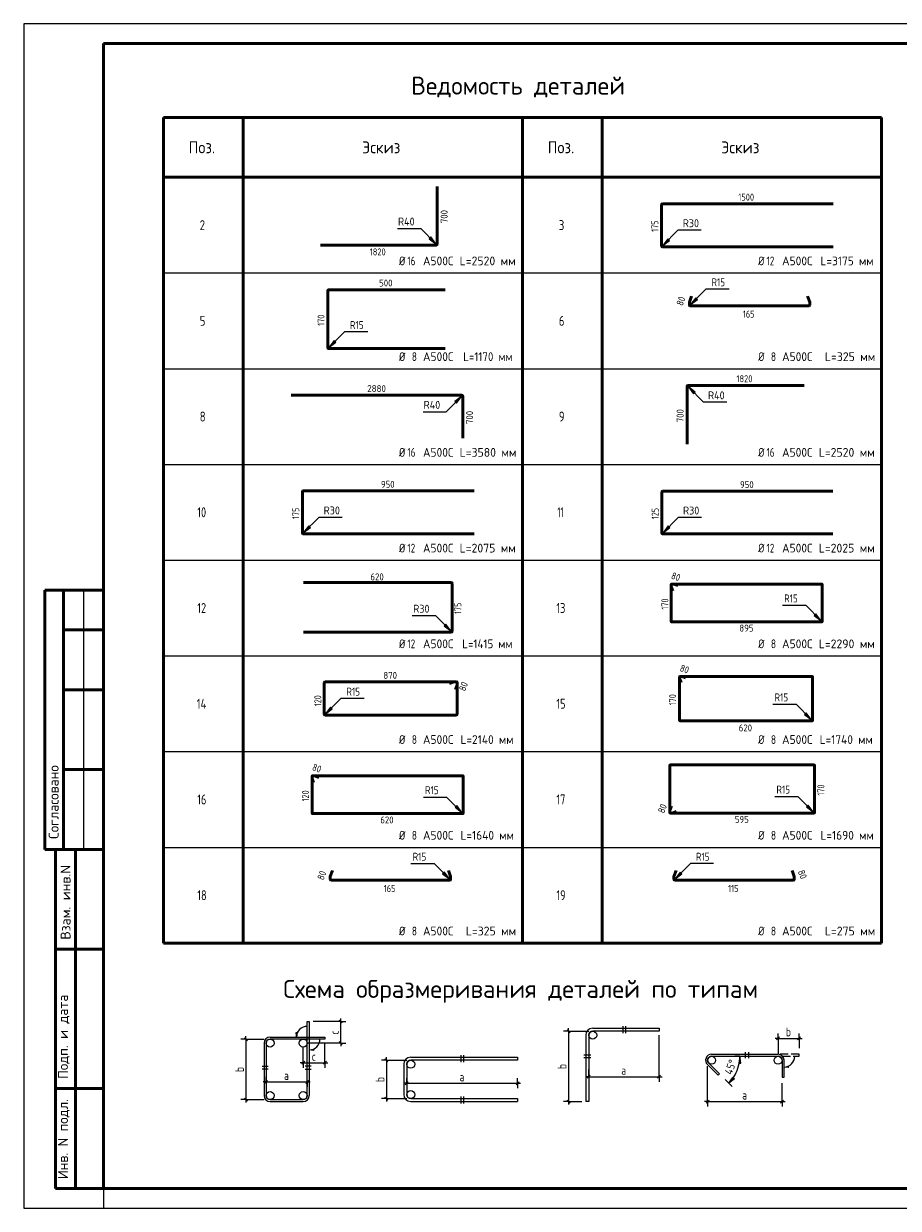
# Model space of a CAD drawing. Header units: millimetres. Extents: x 0 to 42000, y 0 to 29700.
# Tile 1 of 2: x 0 to 21920, y 0 to 29700. Entities that reach past the tile are written whole.
import ezdxf

# ---------------------------------------------------------------- set-up
doc = ezdxf.new("R2010")
doc.units = ezdxf.units.MM
doc.linetypes.add('______2', pattern=[270, 200, -70])
for name, color, linetype, lineweight in [('Standard', 7, 'Continuous', 25), ('ДОП Верх по Х', 7, 'Continuous', 18), ('Размерная линия_ общее', 7, 'Continuous', 13)]:
    doc.layers.add(name, color=color, linetype=linetype, lineweight=lineweight)
doc.styles.add('ISOCPEUR', font='txt')

msp = doc.modelspace()

# ---------------------------------------------------------------- hatches: boundary and pattern name
at = {"layer": 'Standard', "linetype": 'Continuous', "lineweight": 13, "transparency": 33554687}
for points in [[(10163, 24310), (10333, 24183), (10206, 24353)], [(16143, 24310), (16016, 24140), (16185, 24268)], [(16843, 22830), (16716, 22661), (16885, 22788)], [(7783, 21758), (7656, 21588), (7826, 21716)], [(16828, 20465), (16658, 20592), (16785, 20422)], [(10848, 20183), (10975, 20352), (10805, 20225)], [(7143, 17110), (7015, 16940), (7185, 17067)], [(16150, 17107), (16023, 16938), (16193, 17065)], [(19812, 14863), (19981, 14735), (19854, 14905)], [(10536, 14604), (10706, 14476), (10578, 14646)], [(7693, 12567), (7566, 12397), (7735, 12524)], [(19570, 12381), (19740, 12253), (19613, 12423)], [(19619, 10068), (19788, 9940), (19661, 10110)], [(10812, 10055), (10982, 9927), (10855, 10097)], [(10500, 8386), (10670, 8259), (10543, 8429)], [(16454, 8429), (16327, 8259), (16496, 8386)]]:
    msp.add_hatch(color=7, dxfattribs=at).paths.add_polyline_path(points)
at = {"layer": 'Standard', "linetype": 'Continuous', "lineweight": -3, "transparency": 33554687}
msp.add_hatch(color=7, dxfattribs=at).paths.add_polyline_path([(6821, 4396), (6836, 4291), (6851, 4396)])
for points in [[(7260, 3957), (7155, 3972), (7260, 3987)], [(19161, 3527), (19056, 3542), (19161, 3557)]]:
    msp.add_hatch(color=7, dxfattribs=at).paths.add_polyline_path(points, flags=16)

# ---------------------------------------------------------------- linework, layer by layer
at = {"layer": 'Standard', "color": 7, "linetype": 'Continuous', "lineweight": 25, "transparency": 33554687}
for p, q in [((2000, 29200), (2000, 1058)), ((13617, 4478), (13692, 4403)), ((5530, 4278), (5605, 4203)), ((14086, 4341), (14086, 2677)), ((14161, 4341), (14161, 2677)), ((18869, 4224), (18944, 4299)), ((19395, 4224), (19470, 4299)), ((6025, 4141), (6025, 2827)), ((6075, 4141), (6075, 2827)), ((17241, 3861), (18906, 3861)), ((9055, 3750), (9130, 3675)), ((9524, 3613), (9524, 2852)), ((9599, 3613), (9599, 2852)), ((17241, 3811), (18906, 3811)), ((14124, 3260), (14199, 3335)), ((15888, 3260), (15963, 3335)), ((6037, 3132), (6112, 3207)), ((7067, 3132), (7142, 3207)), ((9562, 3096), (9637, 3171)), ((12343, 3096), (12418, 3171)), ((5530, 2764), (5605, 2689)), ((6175, 2727), (7005, 2727)), ((6175, 2677), (7005, 2677)), ((9055, 2789), (9130, 2714)), ((9699, 2752), (12380, 2752)), ((9699, 2677), (12380, 2677)), ((12380, 2752), (12380, 2677)), ((13617, 2714), (13692, 2639)), ((14161, 2677), (14086, 2677)), ((17104, 2639), (17179, 2714)), ((18969, 2639), (19044, 2714))]:
    msp.add_line(p, q, dxfattribs=at)
at = {"layer": 'Standard', "color": 7, "linetype": 'Continuous', "lineweight": 50, "transparency": 33554687}
for p, q in [((3500, 27350), (12500, 27350)), ((3500, 6650), (3500, 27350)), ((5500, 6650), (5500, 27350)), ((12500, 27350), (21500, 27350)), ((12500, 6650), (12500, 27350)), ((14500, 6650), (14500, 27350)), ((21500, 6650), (21500, 27350)), ((21500, 25850), (3500, 25850)), ((6, 15500), (0, 15500)), ((2000, 15500), (527, 15500)), ((527, 15500), (527, 9000)), ((527, 15500), (527, 9000)), ((1000, 15500), (1000, 9000)), ((2000, 14500), (1000, 14500)), ((2000, 13000), (1000, 13000)), ((2000, 11000), (1000, 11000)), ((0, 9000), (6, 9000)), ((527, 9000), (2000, 9000)), ((800, 500), (800, 9000)), ((800, 500), (800, 9000)), ((1300, 500), (1300, 9000)), ((3500, 6650), (21500, 6650)), ((800, 6500), (2000, 6500)), ((800, 3000), (2000, 3000)), ((2000, 500), (800, 500))]:
    msp.add_line(p, q, dxfattribs=at)
at = {"layer": 'Standard', "color": 7, "linetype": 'Continuous', "lineweight": 13, "transparency": 33554687}
for p, q in [((10206, 24353), (10163, 24310)), ((10163, 24310), (10333, 24183)), ((10185, 24331), (10174, 24342)), ((10333, 24183), (10206, 24353)), ((10333, 24183), (10333, 24183)), ((10333, 24183), (10333, 24183)), ((10333, 24183), (10333, 24183)), ((16143, 24310), (16016, 24140)), ((16016, 24140), (16185, 24268)), ((16016, 24140), (16016, 24140)), ((16016, 24140), (16016, 24140)), ((16016, 24140), (16016, 24140)), ((16185, 24268), (16143, 24310)), ((16164, 24289), (16175, 24300)), ((3500, 23450), (21500, 23450)), ((16843, 22830), (16716, 22661)), ((16716, 22661), (16885, 22788)), ((16716, 22661), (16716, 22661)), ((16716, 22661), (16716, 22661)), ((16716, 22661), (16716, 22661)), ((16885, 22788), (16843, 22830)), ((16864, 22809), (16875, 22820)), ((7783, 21758), (7656, 21588)), ((7656, 21588), (7826, 21716)), ((7826, 21716), (7783, 21758)), ((7805, 21737), (7815, 21747)), ((7656, 21588), (7656, 21588)), ((7656, 21588), (7656, 21588)), ((7656, 21588), (7656, 21588)), ((3500, 21050), (21500, 21050)), ((16658, 20592), (16658, 20592)), ((16658, 20592), (16658, 20592)), ((16658, 20592), (16658, 20592)), ((16658, 20592), (16785, 20422)), ((16828, 20465), (16658, 20592)), ((10975, 20352), (10805, 20225)), ((10805, 20225), (10848, 20183)), ((10827, 20204), (10816, 20193)), ((10848, 20183), (10975, 20352)), ((10975, 20352), (10975, 20352)), ((10975, 20352), (10975, 20352)), ((10975, 20352), (10975, 20352)), ((16785, 20422), (16828, 20465)), ((16807, 20443), (16817, 20433)), ((3500, 18650), (21500, 18650)), ((7143, 17110), (7015, 16940)), ((7015, 16940), (7185, 17067)), ((7015, 16940), (7015, 16940)), ((7015, 16940), (7015, 16940)), ((7015, 16940), (7015, 16940)), ((7185, 17067), (7143, 17110)), ((7164, 17089), (7174, 17099)), ((16150, 17107), (16023, 16938)), ((16023, 16938), (16193, 17065)), ((16023, 16938), (16023, 16938)), ((16023, 16938), (16023, 16938)), ((16023, 16938), (16023, 16938)), ((16193, 17065), (16150, 17107)), ((16171, 17086), (16182, 17097)), ((3500, 16250), (21500, 16250)), ((1500, 15500), (1500, 9000)), ((19854, 14905), (19812, 14863)), ((19812, 14863), (19981, 14735)), ((19833, 14884), (19822, 14894)), ((19981, 14735), (19854, 14905)), ((10578, 14646), (10536, 14604)), ((10536, 14604), (10706, 14476)), ((10557, 14625), (10547, 14635)), ((10706, 14476), (10578, 14646)), ((19981, 14735), (19981, 14735)), ((19981, 14735), (19981, 14735)), ((19981, 14735), (19981, 14735)), ((10706, 14476), (10706, 14476)), ((10706, 14476), (10706, 14476)), ((10706, 14476), (10706, 14476)), ((3500, 13850), (21500, 13850)), ((7693, 12567), (7566, 12397)), ((7566, 12397), (7735, 12524)), ((7735, 12524), (7693, 12567)), ((7714, 12545), (7725, 12556)), ((7566, 12397), (7566, 12397)), ((7566, 12397), (7566, 12397)), ((7566, 12397), (7566, 12397)), ((19613, 12423), (19570, 12381)), ((19570, 12381), (19740, 12253)), ((19592, 12402), (19581, 12412)), ((19740, 12253), (19613, 12423)), ((19740, 12253), (19740, 12253)), ((19740, 12253), (19740, 12253)), ((19740, 12253), (19740, 12253)), ((3500, 11450), (21500, 11450)), ((19661, 10110), (19619, 10068)), ((19640, 10089), (19629, 10100)), ((19788, 9940), (19661, 10110)), ((10855, 10097), (10812, 10055)), ((10812, 10055), (10982, 9927)), ((10833, 10076), (10823, 10086)), ((10982, 9927), (10855, 10097)), ((10982, 9927), (10982, 9927)), ((10982, 9927), (10982, 9927)), ((10982, 9927), (10982, 9927)), ((19619, 10068), (19788, 9940)), ((19788, 9940), (19788, 9940)), ((19788, 9940), (19788, 9940)), ((19788, 9940), (19788, 9940)), ((3500, 9050), (21500, 9050)), ((10543, 8429), (10500, 8386)), ((10500, 8386), (10670, 8259)), ((10522, 8408), (10511, 8418)), ((10670, 8259), (10543, 8429)), ((16454, 8429), (16327, 8259)), ((16327, 8259), (16496, 8386)), ((16496, 8386), (16454, 8429)), ((16475, 8408), (16486, 8418)), ((10670, 8259), (10670, 8259)), ((10670, 8259), (10670, 8259)), ((10670, 8259), (10670, 8259)), ((16327, 8259), (16327, 8259)), ((16327, 8259), (16327, 8259)), ((16327, 8259), (16327, 8259)), ((13654, 4441), (13654, 4516)), ((15013, 4566), (15013, 4391)), ((15088, 4391), (15088, 4566)), ((5568, 4241), (5568, 4316)), ((18906, 4261), (18831, 4261)), ((18906, 4261), (19432, 4261)), ((19432, 4261), (19507, 4261)), ((18087, 3761), (18087, 3911)), ((18162, 3911), (18162, 3761)), ((9092, 3713), (9092, 3788)), ((10958, 3838), (10958, 3663)), ((11033, 3663), (11033, 3838)), ((14036, 3847), (14211, 3847)), ((14211, 3772), (14036, 3772)), ((17949, 3811), (17824, 3811)), ((17949, 3811), (17924, 3636)), ((17924, 3636), (17974, 3636)), ((17974, 3636), (17949, 3811)), ((17949, 3811), (17949, 3624)), ((17949, 3811), (17949, 3811)), ((17949, 3811), (18074, 3811)), ((5975, 3563), (6125, 3563)), ((6125, 3488), (5975, 3488)), ((7205, 3563), (7055, 3563)), ((7055, 3488), (7205, 3488)), ((14161, 3298), (14086, 3298)), ((14161, 3298), (15925, 3298)), ((15925, 3298), (16000, 3298)), ((17671, 3140), (17777, 3282)), ((17671, 3140), (17804, 3273)), ((17777, 3282), (17812, 3246)), ((6075, 3170), (6000, 3170)), ((6075, 3170), (7105, 3170)), ((7105, 3170), (7180, 3170)), ((9599, 3134), (9524, 3134)), ((9599, 3134), (12380, 3134)), ((12380, 3134), (12455, 3134)), ((17671, 3140), (17583, 3229)), ((17812, 3246), (17671, 3140)), ((17671, 3140), (17671, 3140)), ((17671, 3140), (17759, 3052)), ((5568, 2727), (5568, 2652)), ((9092, 2752), (9092, 2677)), ((10958, 2802), (10958, 2627)), ((11033, 2627), (11033, 2802)), ((13654, 2677), (13654, 2602)), ((17141, 2677), (17066, 2677)), ((17141, 2677), (19006, 2677)), ((19006, 2677), (19081, 2677))]:
    msp.add_line(p, q, dxfattribs=at)
at = {"layer": 'Standard', "color": 253, "linetype": 'Continuous', "lineweight": -3, "true_color": 0xa0a0a0, "transparency": 33554687}
for p, q in [((5568, 4241), (5443, 4241)), ((5568, 4241), (5693, 4241)), ((5568, 4241), (6025, 4241)), ((13654, 4441), (13529, 4441)), ((13654, 4441), (13779, 4441)), ((13654, 4441), (14161, 4441)), ((18906, 4261), (18906, 4386)), ((18906, 4261), (18906, 4136)), ((18906, 4261), (18906, 3861)), ((19432, 4261), (19432, 4386)), ((19432, 4261), (19432, 4136)), ((19432, 4261), (19432, 4011)), ((9092, 3713), (8967, 3713)), ((9092, 3713), (9217, 3713)), ((9092, 3713), (9599, 3713)), ((6075, 3170), (6075, 3295)), ((7105, 3170), (7105, 3295)), ((14161, 3298), (14161, 3482)), ((14161, 3298), (14161, 3423)), ((14161, 3298), (14161, 3173)), ((15925, 3298), (15925, 3423)), ((15925, 3298), (15925, 3173)), ((17141, 2677), (17141, 3561)), ((6075, 3170), (6075, 3045)), ((6075, 3170), (6075, 3170)), ((7105, 3170), (7105, 3045)), ((7105, 3170), (7105, 3170)), ((9599, 3134), (9599, 3259)), ((9599, 3134), (9599, 3009)), ((12380, 3134), (12380, 3259)), ((12380, 3134), (12380, 3009)), ((19006, 2677), (19006, 3135)), ((5568, 2727), (5443, 2727)), ((5568, 2727), (5693, 2727)), ((5568, 2727), (6025, 2727)), ((9092, 2752), (8967, 2752)), ((9092, 2752), (9217, 2752)), ((9092, 2752), (9599, 2752)), ((13654, 2677), (13529, 2677)), ((13654, 2677), (13779, 2677)), ((13654, 2677), (13986, 2677)), ((17141, 2677), (17141, 2802)), ((17141, 2677), (17141, 2552)), ((19006, 2677), (19006, 2802)), ((19006, 2677), (19006, 2552))]:
    msp.add_line(p, q, dxfattribs=at)
at = {"layer": 'Standard', "color": 251, "linetype": 'Continuous', "lineweight": -3, "true_color": 0x656565, "transparency": 33554687}
for p, q in [((6851, 4396), (6821, 4396)), ((6821, 4396), (6836, 4291)), ((6836, 4396), (6836, 4403)), ((6836, 4291), (6851, 4396)), ((6836, 4291), (6836, 4291)), ((6836, 4291), (6836, 4291)), ((6836, 4291), (6836, 4291)), ((7155, 3972), (7260, 3987)), ((7155, 3972), (7155, 3972)), ((7155, 3972), (7155, 3972)), ((7155, 3972), (7155, 3972)), ((7260, 3957), (7155, 3972)), ((7260, 3987), (7260, 3957)), ((7260, 3972), (7267, 3972)), ((19056, 3542), (19161, 3557)), ((19056, 3542), (19056, 3542)), ((19056, 3542), (19056, 3542)), ((19056, 3542), (19056, 3542)), ((19161, 3527), (19056, 3542)), ((19161, 3557), (19161, 3527)), ((19161, 3542), (19169, 3542))]:
    msp.add_line(p, q, dxfattribs=at)
at = {"layer": 'Standard', "color": 7, "linetype": '______2', "lineweight": 25, "transparency": 33554687}
for p, q in [((19432, 3861), (18906, 3861)), ((19432, 3811), (19432, 3861)), ((19018, 3811), (19432, 3811))]:
    msp.add_line(p, q, dxfattribs=at)
at = {"layer": 'Standard', "color": 7, "linetype": 'Continuous', "lineweight": 25, "transparency": 33554687}
msp.add_lwpolyline([(0, 0), (42000, 0), (42000, 29700), (0, 29700), (0, 0)], close=True, dxfattribs=at)
at = {"layer": 'Standard', "color": 7, "linetype": 'Continuous', "lineweight": 50, "transparency": 33554687}
msp.add_lwpolyline([(2000, 29200), (41500, 29200), (41500, 500), (2000, 500), (2000, 29200)], close=True, dxfattribs=at)
at = {"layer": 'Standard', "color": 7, "linetype": 'Continuous', "lineweight": 13, "transparency": 33554687}
for points in [[(42000, 29200), (2000, 29200), (2000, 0), (42000, 0), (42000, 29200)], [(9368, 24566), (9950, 24566), (10333, 24183)], [(16981, 24523), (16398, 24523), (16016, 24140)], [(17681, 23043), (17098, 23043), (16716, 22661)], [(8622, 21971), (8039, 21971), (7656, 21588)], [(17624, 20209), (17041, 20209), (16658, 20592)], [(10010, 19969), (10592, 19969), (10975, 20352)], [(7981, 17323), (7398, 17323), (7015, 16940)], [(16988, 17320), (16406, 17320), (16023, 16938)], [(9740, 14859), (10323, 14859), (10706, 14476)], [(19016, 15118), (19599, 15118), (19981, 14735)], [(8531, 12780), (7948, 12780), (7566, 12397)], [(18775, 12636), (19357, 12636), (19740, 12253)], [(10016, 10310), (10599, 10310), (10982, 9927)], [(18823, 10323), (19406, 10323), (19788, 9940)], [(9705, 8642), (10287, 8642), (10670, 8259)], [(17292, 8642), (16709, 8642), (16327, 8259)], [(5568, 4241), (5568, 3336), (5568, 3336), (5568, 2727)], [(13654, 4441), (13654, 3418), (13654, 3418), (13654, 2677)], [(9092, 3713), (9092, 3087), (9092, 3087), (9092, 2752)]]:
    msp.add_lwpolyline(points, dxfattribs=at)
at = {"layer": 'Standard', "color": 7, "linetype": 'Continuous', "lineweight": 25, "transparency": 33554687}
for points in [[(7105, 2827), (7105, 4684), (7155, 4684), (7155, 2827)], [(14261, 4516), (15925, 4516), (15925, 4441), (14261, 4441)], [(6175, 4291), (7548, 4291), (7548, 4241), (6175, 4241)], [(9699, 3788), (12380, 3788), (12380, 3713), (9699, 3713)], [(17135, 3605), (17403, 3338), (17438, 3373), (17171, 3641)], [(19006, 3711), (19006, 3285), (19056, 3285), (19056, 3711)]]:
    msp.add_lwpolyline(points, dxfattribs=at)
at = {"layer": 'Standard', "color": 253, "linetype": 'Continuous', "lineweight": -3, "true_color": 0xa0a0a0, "transparency": 33554687}
msp.add_lwpolyline([(15925, 3298), (15925, 4253), (15925, 4253), (15925, 4341)], dxfattribs=at)
at = {"layer": 'Standard', "color": 9, "linetype": 'Continuous', "lineweight": -3, "true_color": 0xc7c7c7, "transparency": 33554687}
for centre in [(6175, 4141), (7005, 4141), (14261, 4341), (9699, 3613), (17241, 3711), (18906, 3711), (6175, 2827), (7005, 2827), (9699, 2852)]:
    msp.add_circle(centre, 100, dxfattribs=at)
at = {"layer": 'Standard', "color": 251, "linetype": 'Continuous', "lineweight": -3, "true_color": 0x656565, "transparency": 33554687}
for centre, start, end in [((7105, 4291), 90, 180), ((7155, 4241), 270, 0), ((19056, 3811), 270, 0)]:
    msp.add_arc(centre, 269, start, end, dxfattribs=at)
at = {"layer": 'Standard', "color": 7, "linetype": 'Continuous', "lineweight": 25, "transparency": 33554687}
for centre, radius, start, end in [((14261, 4341), 175, 90, 180), ((6175, 4141), 150, 90, 180), ((6175, 4141), 100, 90, 180), ((14261, 4341), 100, 90, 180), ((17241, 3711), 150, 90, 225), ((18906, 3711), 150, 0, 90), ((9699, 3613), 175, 90, 180), ((9699, 3613), 100, 90, 180), ((17241, 3711), 100, 90, 225), ((18906, 3711), 100, 0, 90), ((6175, 2827), 150, 180, 270), ((6175, 2827), 100, 180, 270), ((7005, 2827), 100, 270, 0), ((7005, 2827), 150, 270, 0), ((9699, 2852), 175, 180, 270), ((9699, 2852), 100, 180, 270)]:
    msp.add_arc(centre, radius, start, end, dxfattribs=at)
at = {"layer": 'Standard', "color": 7, "linetype": 'Continuous', "lineweight": 13, "transparency": 33554687}
for start, end in [(330.9139, 0), (315, 330.9139)]:
    msp.add_arc((17000, 3811), 949, start, end, dxfattribs=at)
at = {"layer": 'ДОП Верх по Х', "color": 7, "linetype": 'Continuous', "lineweight": 50, "transparency": 33554687}
for p, q in [((10365, 25615), (10365, 24174)), ((15984, 25160), (15984, 24133)), ((20290, 25185), (16009, 25185)), ((10342, 24151), (7437, 24151)), ((16009, 24109), (20290, 24109)), ((7625, 23017), (7625, 21566)), ((10561, 23025), (7633, 23025)), ((16740, 22872), (16684, 22720)), ((19700, 22720), (19645, 22872)), ((16683, 22714), (16683, 22644)), ((16699, 22628), (19685, 22628)), ((19701, 22644), (19701, 22714)), ((7633, 21557), (10561, 21557)), ((16625, 19157), (16625, 20603)), ((16648, 20625), (19561, 20625)), ((6702, 20385), (10975, 20385)), ((11008, 20352), (11008, 19309)), ((6984, 17961), (6984, 16932)), ((11290, 17985), (7008, 17985)), ((15992, 17954), (15992, 16931)), ((20281, 17979), (16016, 17979)), ((7008, 16909), (11290, 16909)), ((16016, 16907), (20281, 16907)), ((7011, 15687), (10716, 15687)), ((10737, 15665), (10737, 14466)), ((16227, 15639), (16227, 14714)), ((16227, 15639), (16227, 15590)), ((16228, 15586), (16266, 15480)), ((16287, 15650), (16238, 15650)), ((20003, 15650), (16238, 15650)), ((16397, 15611), (16291, 15649)), ((20014, 14714), (20014, 15639)), ((16238, 14703), (20003, 14703)), ((10716, 14445), (7011, 14445)), ((7534, 13186), (7534, 12378)), ((10851, 13198), (7546, 13198)), ((10792, 13197), (10673, 13154)), ((10851, 13198), (10796, 13198)), ((10819, 13008), (10863, 13126)), ((10863, 13131), (10863, 13185)), ((10863, 12378), (10863, 13185)), ((16440, 13323), (16440, 12232)), ((16440, 13323), (16440, 13280)), ((16441, 13277), (16475, 13183)), ((16493, 13333), (16450, 13333)), ((19761, 13333), (16450, 13333)), ((16590, 13298), (16496, 13332)), ((19771, 12232), (19771, 13323)), ((7546, 12366), (10851, 12366)), ((16450, 12223), (19761, 12223)), ((16194, 11106), (16194, 9920)), ((19810, 11117), (16205, 11117)), ((19821, 9919), (19821, 11106)), ((7227, 10831), (7227, 9906)), ((7227, 10831), (7227, 10782)), ((7227, 10778), (7266, 10672)), ((7287, 10842), (7238, 10842)), ((11003, 10842), (7238, 10842)), ((7396, 10803), (7291, 10841)), ((11014, 9906), (11014, 10831)), ((7238, 9895), (11003, 9895)), ((16194, 9969), (16194, 9920)), ((16234, 10079), (16195, 9973)), ((16206, 9908), (19810, 9908)), ((16206, 9908), (16255, 9908)), ((16259, 9909), (16365, 9948)), ((7740, 8472), (7684, 8320)), ((10700, 8320), (10645, 8472)), ((16297, 8320), (16352, 8472)), ((19257, 8472), (19312, 8320)), ((7683, 8314), (7683, 8244)), ((7699, 8228), (10685, 8228)), ((10701, 8244), (10701, 8314)), ((16296, 8244), (16296, 8314)), ((19297, 8228), (16312, 8228)), ((19313, 8314), (19313, 8244))]:
    msp.add_line(p, q, dxfattribs=at)
for centre, radius, start, end in [((16009, 25160), 24.7, 90, 180), ((10342, 24174), 22.4, 270, 0), ((16009, 24133), 24.7, 180, 270), ((7633, 23017), 8.43, 90, 180), ((16699, 22714), 16, 160, 180), ((16699, 22644), 16, 180, 270), ((19685, 22644), 16, 270, 0), ((19685, 22714), 16, 0, 20), ((7633, 21566), 8.43, 180, 270), ((16648, 20603), 22.5, 90, 180), ((10975, 20352), 33, 0, 90), ((7008, 17961), 23.8, 90, 180), ((16016, 17954), 24.6, 90, 180), ((7008, 16932), 23.8, 180, 270), ((16016, 16931), 24.6, 180, 270), ((10716, 15665), 21.4, 0, 90), ((16238, 15639), 11.2, 90, 180), ((16238, 15639), 11.2, 90, 180), ((16238, 15590), 11.2, 180, 200), ((16287, 15639), 11.2, 70, 90), ((20003, 15639), 10.9, 0, 90), ((16238, 14714), 10.9, 180, 270), ((20003, 14714), 10.9, 270, 0), ((10716, 14466), 21.4, 270, 0), ((7546, 13186), 12.2, 90, 180), ((10796, 13185), 12.5, 90, 110), ((10851, 13185), 12.5, 0, 90), ((10851, 13185), 12.5, 0, 90), ((10851, 13131), 12.5, 340, 0), ((16450, 13323), 9.81, 90, 180), ((16450, 13323), 9.81, 90, 180), ((16450, 13280), 9.81, 180, 200), ((16493, 13323), 9.81, 70, 90), ((19761, 13323), 9.57, 0, 90), ((7546, 12378), 12.2, 180, 270), ((10851, 12378), 12.2, 270, 0), ((16450, 12232), 9.57, 180, 270), ((19761, 12232), 9.57, 270, 0), ((16205, 11106), 11, 90, 180), ((19810, 11106), 11, 0, 90), ((7238, 10831), 11.2, 90, 180), ((7238, 10831), 11.2, 90, 180), ((7238, 10782), 11.2, 180, 200), ((7287, 10831), 11.2, 70, 90), ((11003, 10831), 10.9, 0, 90), ((7238, 9906), 10.9, 180, 270), ((11003, 9906), 10.9, 270, 0), ((16206, 9969), 11.2, 160, 180), ((16206, 9920), 11.2, 180, 270), ((16206, 9920), 11.2, 180, 270), ((16255, 9920), 11.2, 270, 290), ((19810, 9919), 11, 270, 0), ((7699, 8314), 16, 160, 180), ((10685, 8314), 16, 0, 20), ((16312, 8314), 16, 160, 180), ((19297, 8314), 16, 0, 20), ((7699, 8244), 16, 180, 270), ((10685, 8244), 16, 270, 0), ((16312, 8244), 16, 180, 270), ((19297, 8244), 16, 270, 0)]:
    msp.add_arc(centre, radius, start, end, dxfattribs=at)
at = {"layer": 'Размерная линия_ общее', "color": 7, "linetype": 'Continuous', "lineweight": 13, "transparency": 33554687}
for p, q in [((7948, 4684), (7948, 4759)), ((7948, 4141), (7948, 4066)), ((7005, 3647), (6930, 3647)), ((7005, 3647), (7548, 3647)), ((7548, 3647), (7623, 3647))]:
    msp.add_line(p, q, dxfattribs=at)
at = {"layer": 'Размерная линия_ общее', "color": 253, "linetype": 'Continuous', "lineweight": -3, "true_color": 0xa0a0a0, "transparency": 33554687}
for p, q in [((7948, 4684), (7255, 4684)), ((7948, 4684), (7823, 4684)), ((7948, 4684), (8073, 4684)), ((7005, 3647), (7005, 4041)), ((7948, 4141), (7105, 4141)), ((7948, 4141), (7823, 4141)), ((7948, 4141), (8073, 4141)), ((7005, 3647), (7005, 3772)), ((7005, 3647), (7005, 3522)), ((7548, 3647), (7548, 3772)), ((7548, 3647), (7548, 3522))]:
    msp.add_line(p, q, dxfattribs=at)
at = {"layer": 'Размерная линия_ общее', "color": 7, "linetype": 'Continuous', "lineweight": 25, "transparency": 33554687}
for p, q in [((7985, 4646), (7910, 4721)), ((7985, 4103), (7910, 4178)), ((6967, 3610), (7042, 3685)), ((7510, 3610), (7585, 3685))]:
    msp.add_line(p, q, dxfattribs=at)
at = {"layer": 'Размерная линия_ общее', "color": 7, "linetype": 'Continuous', "lineweight": 13, "transparency": 33554687}
msp.add_lwpolyline([(7948, 4141), (7948, 4276), (7948, 4276), (7948, 4684)], dxfattribs=at)
at = {"layer": 'Размерная линия_ общее', "color": 253, "linetype": 'Continuous', "lineweight": -3, "true_color": 0xa0a0a0, "transparency": 33554687}
msp.add_lwpolyline([(7548, 3647), (7548, 3928), (7548, 3928), (7548, 4141)], dxfattribs=at)

# ---------------------------------------------------------------- texts
at = {"layer": 'Standard', "color": 7, "linetype": 'Continuous', "lineweight": 50, "transparency": 33554687, "char_height": 450, "attachment_point": 7, "style": 'ISOCPEUR'}
for s, insert, width in [('\\W0.98;Ведомость деталей', (9710, 27850), 5798.31), ('\\W0.99;Схема образмеривания деталей по типам', (6504, 5153), 12208.72)]:
    msp.add_mtext(s, dxfattribs=dict(at, insert=insert, width=width))
at = {"layer": 'Standard', "color": 7, "linetype": 'Continuous', "lineweight": 25, "transparency": 33554687, "attachment_point": 7, "style": 'ISOCPEUR'}
for s, insert, char_height, width in [('\\W0.92;Поз.', (4133, 26450), 300, 872.98), ('\\W0.94;Эскиз', (8482, 26450), 300, 1176.12), ('\\W0.92;Поз.', (13133, 26450), 300, 872.99), ('\\W0.94;Эскиз', (17482, 26450), 300, 1176.12), ('\\W0.78;2', (4412, 24525), 250, 272), ('\\W0.78;3', (13412, 24525), 250, 271.99), ('\\W0.83;Ø', (9407, 23642), 220, 311.67), ('\\W0.75;16', (9617, 23642), 220, 346.34), ('\\W0.95;А500С', (10007, 23642), 220, 917.75), ('\\W0.97;L=2520 мм', (10926, 23642), 220, 1513.74), ('\\W0.83;Ø', (18407, 23642), 220, 311.67), ('\\W0.75;12', (18617, 23642), 220, 346.33), ('\\W0.95;А500С', (19007, 23642), 220, 917.75), ('\\W0.94;L=3175 мм', (19970, 23642), 220, 1466.54), ('\\W0.78;5', (4412, 22125), 250, 272), ('\\W0.78;6', (13412, 22125), 250, 271.99), ('\\W0.83;Ø', (9407, 21242), 220, 311.67), ('\\W0.78;8', (9727, 21242), 220, 239.36), ('\\W0.95;А500С', (10007, 21242), 220, 917.75), ('\\W0.91;L=1170 мм', (11014, 21242), 220, 1419.34), ('\\W0.83;Ø', (18407, 21242), 220, 311.67), ('\\W0.78;8', (18727, 21242), 220, 239.36), ('\\W0.95;А500С', (19007, 21242), 220, 917.75), ('\\W0.97;L=325 мм', (20080, 21242), 220, 1359.47), ('\\W0.78;8', (4412, 19725), 250, 272), ('\\W0.78;9', (13412, 19725), 250, 271.99), ('\\W0.83;Ø', (9407, 18842), 220, 311.67), ('\\W0.75;16', (9617, 18842), 220, 346.34), ('\\W0.95;А500С', (10007, 18842), 220, 917.75), ('\\W0.97;L=3580 мм', (10926, 18842), 220, 1513.74), ('\\W0.83;Ø', (18407, 18842), 220, 311.67), ('\\W0.75;16', (18617, 18842), 220, 346.33), ('\\W0.95;А500С', (19007, 18842), 220, 917.75), ('\\W0.97;L=2520 мм', (19926, 18842), 220, 1513.74), ('\\W0.75;10', (4350, 17325), 250, 393.57), ('\\W0.62;11', (13375, 17325), 250, 328.12), ('\\W0.83;Ø', (9407, 16442), 220, 311.67), ('\\W0.75;12', (9617, 16442), 220, 346.34), ('\\W0.95;А500С', (10007, 16442), 220, 917.75), ('\\W0.97;L=2075 мм', (10926, 16442), 220, 1513.74), ('\\W0.83;Ø', (18407, 16442), 220, 311.67), ('\\W0.75;12', (18617, 16442), 220, 346.33), ('\\W0.95;А500С', (19007, 16442), 220, 917.75), ('\\W0.97;L=2025 мм', (19926, 16442), 220, 1513.74), ('\\W0.75;12', (4350, 14925), 250, 393.57), ('\\W0.75;13', (13350, 14925), 250, 393.57), ('\\W0.83;Ø', (9407, 14042), 220, 311.67), ('\\W0.75;12', (9617, 14042), 220, 346.34), ('\\W0.95;А500С', (10007, 14042), 220, 917.75), ('\\W0.91;L=1415 мм', (10992, 14042), 220, 1441.53), ('\\W0.83;Ø', (18407, 14042), 220, 311.67), ('\\W0.78;8', (18727, 14042), 220, 239.36), ('\\W0.95;А500С', (19007, 14042), 220, 917.75), ('\\W0.97;L=2290 мм', (19926, 14042), 220, 1513.74), ('\\W0.76;14', (4338, 12525), 250, 420.46), ('\\W0.75;15', (13350, 12525), 250, 393.57), ('\\W0.83;Ø', (9407, 11642), 220, 311.67), ('\\W0.78;8', (9727, 11642), 220, 239.36), ('\\W0.95;А500С', (10007, 11642), 220, 917.75), ('\\W0.94;L=2140 мм', (10948, 11642), 220, 1488.68), ('\\W0.83;Ø', (18407, 11642), 220, 311.67), ('\\W0.78;8', (18727, 11642), 220, 239.36), ('\\W0.95;А500С', (19007, 11642), 220, 917.75), ('\\W0.94;L=1740 мм', (19948, 11642), 220, 1488.68), ('\\W0.75;16', (4350, 10125), 250, 393.57), ('\\W0.75;17', (13350, 10125), 250, 393.57), ('\\W0.83;Ø', (9407, 9242), 220, 311.67), ('\\W0.78;8', (9727, 9242), 220, 239.36), ('\\W0.95;А500С', (10007, 9242), 220, 917.75), ('\\W0.94;L=1640 мм', (10948, 9242), 220, 1488.68), ('\\W0.83;Ø', (18407, 9242), 220, 311.67), ('\\W0.78;8', (18727, 9242), 220, 239.36), ('\\W0.95;А500С', (19007, 9242), 220, 917.75), ('\\W0.94;L=1690 мм', (19970, 9242), 220, 1466.54), ('\\W0.75;18', (4350, 7725), 250, 393.57), ('\\W0.75;19', (13350, 7725), 250, 393.57), ('\\W0.83;Ø', (9407, 6842), 220, 311.67), ('\\W0.78;8', (9727, 6842), 220, 239.36), ('\\W0.95;А500С', (10007, 6842), 220, 917.75), ('\\W0.97;L=325 мм', (11080, 6842), 220, 1359.47), ('\\W0.83;Ø', (18407, 6842), 220, 311.67), ('\\W0.78;8', (18727, 6842), 220, 239.36), ('\\W0.95;А500С', (19007, 6842), 220, 917.75), ('\\W0.97;L=275 мм', (20080, 6842), 220, 1359.47), ('\\W0.78;b', (19103, 4311), 220, 239.36), ('\\W0.78;a', (6524, 3220), 220, 239.36), ('\\W0.78;a', (10924, 3184), 220, 239.36), ('\\W0.78;a', (14977, 3348), 220, 239.36), ('\\W0.78;a', (18008, 2727), 220, 239.36)]:
    msp.add_mtext(s, dxfattribs=dict(at, insert=insert, char_height=char_height, width=width))
at = {"layer": 'Standard', "color": 7, "linetype": 'Continuous', "lineweight": 18, "transparency": 33554687, "char_height": 200, "attachment_point": 7, "style": 'ISOCPEUR'}
for s, insert, width in [('\\W0.92;R40', (9381, 24639), 551.69), ('\\W0.92;R30', (16518, 24597), 531.31), ('\\W0.83;R15', (17238, 23117), 483.11), ('\\W0.83;R15', (8179, 22044), 483.11), ('\\W0.92;R40', (10023, 20043), 551.68), ('\\W0.92;R40', (17151, 20282), 551.69), ('\\W0.92;R30', (7518, 17396), 531.31), ('\\W0.92;R30', (16525, 17394), 531.31), ('\\W0.83;R15', (19059, 15191), 483.1), ('\\W0.92;R30', (9763, 14932), 531.3), ('\\W0.83;R15', (8088, 12853), 483.1), ('\\W0.83;R15', (18818, 12709), 483.1), ('\\W0.83;R15', (10059, 10383), 483.1), ('\\W0.83;R15', (18866, 10397), 483.1), ('\\W0.83;R15', (9748, 8715), 483.11), ('\\W0.83;R15', (16849, 8715), 483.11)]:
    msp.add_mtext(s, dxfattribs=dict(at, insert=insert, width=width))
at = {"layer": 'Standard', "color": 7, "linetype": 'Continuous', "lineweight": 50, "transparency": 33554687, "char_height": 250, "attachment_point": 7, "rotation": 90, "style": 'ISOCPEUR'}
for s, insert, width in [('\\A1;{\\fISOCPEUR|i0|b0;\\H250.000000;\\W1.000000;\\C7;Согласовано}\\P', (875, 9261), 2071.88), ('\\A1;{\\fISOCPEUR|i0|b0;\\H250.000000;\\W1.000000;\\C7;Взам. инв.N}\\P', (1173, 6736), 1909.1), ('\\A1;{\\fISOCPEUR|i0|b0;\\H250.000000;\\W1.000000;\\C7;Подп. и дата}\\P', (1149, 3242), 2197.06), ('\\A1;{\\fISOCPEUR|i0|b0;\\H250.000000;\\W1.000000;\\C7;Инв. N подл.}\\P', (1149, 734), 2021.79)]:
    msp.add_mtext(s, dxfattribs=dict(at, insert=insert, width=width))
at = {"layer": 'Standard', "color": 7, "linetype": 'Continuous', "lineweight": 25, "transparency": 33554687, "char_height": 220, "attachment_point": 7, "rotation": 90, "style": 'ISOCPEUR'}
for insert, width in [((13604, 3493), 239.36), ((5518, 3418), 239.36), ((9042, 3166), 239.38)]:
    msp.add_mtext('\\W0.78;b', dxfattribs=dict(at, insert=insert, width=width))
at = {"layer": 'Standard', "color": 7, "linetype": 'Continuous', "lineweight": 18, "transparency": 33554687, "insert": (17746, 3332), "char_height": 200, "width": 511.13, "attachment_point": 7, "rotation": 70.1429, "style": 'ISOCPEUR'}
msp.add_mtext('\\W0.91;45%%d', dxfattribs=at)
at = {"layer": 'ДОП Верх по Х', "color": 7, "linetype": 'Continuous', "lineweight": 18, "transparency": 33554687, "char_height": 175, "attachment_point": 7, "style": 'ISOCPEUR'}
for s, insert, width in [('\\W0.87;1500', (17910, 25264), 530.48), ('\\W0.87;1820', (8673, 23891), 530.49), ('\\W0.91;500', (8909, 23111), 447.03), ('\\W0.83;165', (18026, 22331), 404.55), ('\\W0.87;1820', (17865, 20711), 530.48), ('\\W0.93;2880', (8610, 20464), 571.21), ('\\W0.91;950', (8953, 18064), 447.03), ('\\W0.91;950', (17953, 18057), 447.04), ('\\W0.91;620', (8690, 15743), 447.04), ('\\W0.91;895', (17937, 14459), 447.03), ('\\W0.91;870', (9015, 13274), 447.04), ('\\W0.91;620', (17922, 11956), 447.03), ('\\W0.91;620', (8937, 9649), 447.04), ('\\W0.91;595', (17824, 9663), 447.03), ('\\W0.83;165', (9026, 7931), 404.54), ('\\W0.74;115', (17656, 7931), 362.06)]:
    msp.add_mtext(s, dxfattribs=dict(at, insert=insert, width=width))
for s, insert, width, rotation in [('\\W0.91;700', (10625, 24699), 447.03, 90), ('\\W0.83;175', (15905, 24481), 404.55, 90), ('\\W0.87;80', (16515, 22614), 321.32, 70), ('\\W0.83;170', (7539, 22125), 404.55, 90), ('\\W0.91;700', (11262, 19663), 447.03, 90), ('\\W0.91;700', (16539, 19707), 447.04, 90), ('\\W0.83;175', (6905, 17281), 404.54, 90), ('\\W0.83;125', (15914, 17277), 404.55, 90), ('\\W0.87;80', (16211, 15792), 321.31, 340), ('\\W0.83;175', (10969, 14899), 404.55, 90), ('\\W0.83;170', (16158, 15010), 404.55, 90), ('\\W0.87;80', (16429, 13474), 321.3, 340), ('\\W0.87;80', (11066, 12951), 321.3, 70), ('\\W0.83;120', (7458, 12587), 404.55, 90), ('\\W0.83;170', (16349, 12611), 404.55, 90), ('\\W0.87;80', (7213, 10989), 321.31, 340), ('\\W0.83;120', (7148, 10202), 404.54, 90), ('\\W0.83;170', (20066, 10346), 404.55, 90), ('\\W0.87;80', (16053, 9890), 321.31, 70), ('\\W0.87;80', (7515, 8214), 321.3, 70), ('\\W0.87;80', (19397, 8444), 321.31, 290)]:
    msp.add_mtext(s, dxfattribs=dict(at, insert=insert, width=width, rotation=rotation))
at = {"layer": 'Размерная линия_ общее', "color": 7, "linetype": 'Continuous', "lineweight": 25, "transparency": 33554687, "insert": (7898, 4357), "char_height": 220, "width": 214.58, "attachment_point": 7, "rotation": 90, "style": 'ISOCPEUR'}
msp.add_mtext('\\W0.75;c', dxfattribs=at)
at = {"layer": 'Размерная линия_ общее', "color": 7, "linetype": 'Continuous', "lineweight": 25, "transparency": 33554687, "insert": (7221, 3697), "char_height": 220, "width": 214.56, "attachment_point": 7, "style": 'ISOCPEUR'}
msp.add_mtext('\\W0.75;c', dxfattribs=at)

doc.saveas('drawing.dxf')
